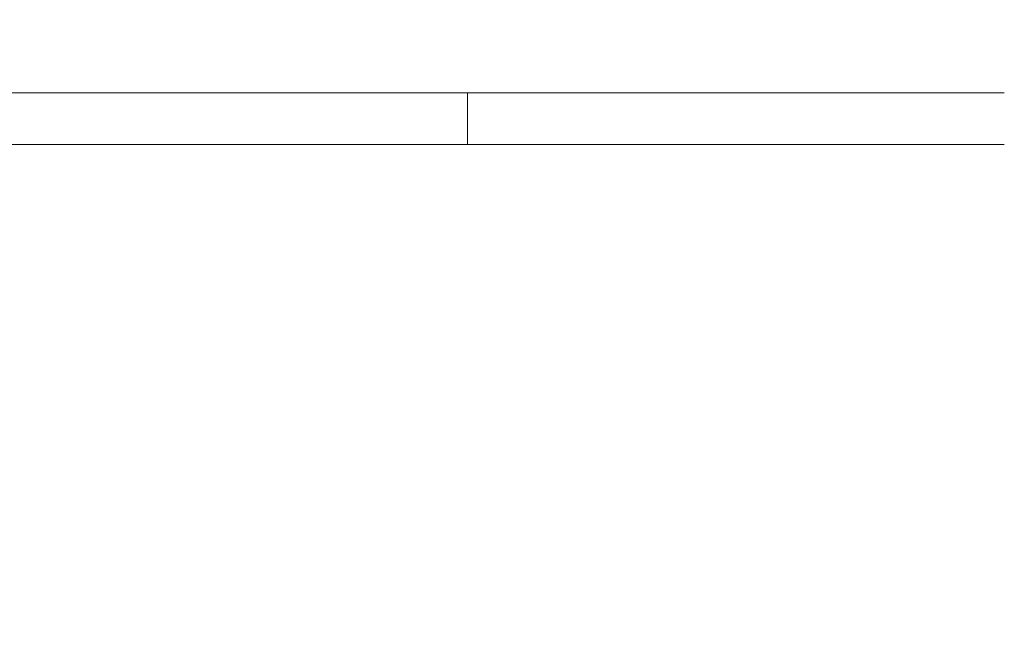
# Model space of a CAD drawing. Header units: metres. Extents: x -10.1 to 50.7, y -18 to 8.5.
# Tile 39 of 109: x -1.107 to -0.727, y -13.845 to -13.606. Entities that reach past the tile are written whole.
import ezdxf

# ---------------------------------------------------------------- set-up
doc = ezdxf.new("R2010")
doc.units = ezdxf.units.M
doc.layers.add('A-FLOR-PATT', color=8, linetype='Continuous', lineweight=18)
doc.layers.add('A-WALL', color=113, linetype='Continuous', lineweight=18)

msp = doc.modelspace()

# ---------------------------------------------------------------- hatches: boundary and pattern name
at = {"layer": 'A-FLOR-PATT'}
h = msp.add_hatch(dxfattribs=at)
h.set_pattern_fill('FP_2', color=256, style=0, pattern_type=2)
h.set_pattern_definition([(0, (-7.217000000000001, -19.465), (0, 0.6), []), (90, (-7.217000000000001, -19.465), (-0.6, 3.673940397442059e-17), [])])
h.paths.add_polyline_path([(-5.777273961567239, -17.56216980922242), (-4.487273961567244, -17.56216980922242), (-4.487273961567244, -17.43466980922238), (-4.467273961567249, -17.43466980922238), (-4.467273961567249, -17.56216980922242), (-3.663859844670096, -17.56216980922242), (-3.663859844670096, -15.13216980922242), (-2.823859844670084, -15.13216980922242), (-2.823859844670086, -17.56216980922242), (-2.037273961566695, -17.56216980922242), (-2.037273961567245, -17.50216980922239), (-2.017273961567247, -17.50216980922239), (-2.017273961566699, -17.56216980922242), (-0.7272739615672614, -17.56216980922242), (-0.7272739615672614, -17.44787680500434), (-0.7302874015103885, -17.44787680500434), (-0.7352739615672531, -17.42787680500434), (-0.8368639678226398, -17.42773503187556), (-0.8504049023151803, -17.42774037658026), (-0.8519563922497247, -17.42753606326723), (-0.8551832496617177, -17.42591097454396), (-0.8564380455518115, -17.4249478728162), (-0.8584105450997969, -17.42195010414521), (-0.859025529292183, -17.42046499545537), (-0.8592364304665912, -17.41689100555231), (-0.8588794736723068, -17.41493590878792), (-0.8573508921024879, -17.41198653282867), (-0.855319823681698, -17.40954120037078), (-0.834226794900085, -17.38611501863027), (-0.8957144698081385, -17.38611501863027), (-0.8960441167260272, -17.38709925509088), (-0.8975007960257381, -17.3906104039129), (-0.9026670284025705, -17.39897812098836), (-0.9058010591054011, -17.40234739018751), (-0.9103471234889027, -17.40634997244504), (-0.9165473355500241, -17.41002315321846), (-0.9183927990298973, -17.41093872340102), (-0.9234054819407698, -17.4126383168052), (-0.9288073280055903, -17.41368896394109), (-0.9336640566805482, -17.4140137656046), (-0.9410465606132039, -17.41313218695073), (-0.9460517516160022, -17.41246110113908), (-0.9558854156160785, -17.40819859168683), (-0.9637393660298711, -17.40206101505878), (-0.9700096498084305, -17.39373887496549), (-0.9740112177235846, -17.38358414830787), (-0.9752957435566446, -17.3736474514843), (-0.9739320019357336, -17.36319988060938), (-0.9699405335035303, -17.35346429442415), (-0.9629402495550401, -17.34460940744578), (-0.9551911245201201, -17.33868919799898), (-0.9460517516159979, -17.33483380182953), (-0.9336640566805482, -17.333281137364), (-0.9263848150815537, -17.33406099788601), (-0.9217561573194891, -17.3352031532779), (-0.9178623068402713, -17.33656319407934), (-0.9112116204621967, -17.34039861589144), (-0.9087420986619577, -17.34212774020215), (-0.9027673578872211, -17.34820876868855), (-0.901932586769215, -17.349112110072), (-0.8966267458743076, -17.35855620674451), (-0.8958248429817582, -17.36111501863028), (-0.8150592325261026, -17.36138249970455), (-0.8118877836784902, -17.36130503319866), (-0.7610847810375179, -17.30453713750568), (-0.8940239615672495, -17.30453713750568), (-0.9185201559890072, -17.30131215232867), (-0.9413469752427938, -17.29185697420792), (-0.9609488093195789, -17.27681595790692), (-0.9759898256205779, -17.25721412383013), (-0.9854450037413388, -17.23438730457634), (-0.9886699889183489, -17.20795287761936), (-0.9886699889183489, -17.17462734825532), (-1.065473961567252, -17.1834593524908), (-1.090873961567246, -17.21372989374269), (-1.116273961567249, -17.22812569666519), (-1.141673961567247, -17.23493160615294), (-1.16717061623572, -17.2394273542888), (-1.192473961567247, -17.24164111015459), (-1.243080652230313, -17.237213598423), (-1.294073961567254, -17.22354998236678), (-1.344873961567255, -17.20506029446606), (-1.395673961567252, -17.18137186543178), (-1.446473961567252, -17.14613111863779), (-1.47187396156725, -17.12073111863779), (-1.484573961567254, -17.09873407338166), (-1.497273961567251, -17.06384111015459), (-1.497273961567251, -17.03844111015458), (-1.484573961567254, -17.00354814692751), (-1.471873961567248, -16.98155110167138), (-1.446473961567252, -16.95615110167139), (-1.395673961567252, -16.92091035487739), (-1.344873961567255, -16.89722192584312), (-1.294073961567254, -16.87873223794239), (-1.243080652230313, -16.86506862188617), (-1.192473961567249, -16.86064111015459), (-1.16717061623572, -16.86285486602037), (-1.141673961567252, -16.86735061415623), (-1.116273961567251, -16.87415652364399), (-1.09087396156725, -16.88855232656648), (-1.065473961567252, -16.91882286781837), (-0.9886699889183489, -16.92765487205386), (-0.9886699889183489, -16.89239111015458), (-0.9854450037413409, -16.86789491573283), (-0.9759898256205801, -16.84506809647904), (-0.9609488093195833, -16.82546626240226), (-0.9413469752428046, -16.81042524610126), (-0.9185201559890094, -16.8009700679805), (-0.8940239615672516, -16.79774508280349), (-0.7272739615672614, -16.79774508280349), (-0.7272739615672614, -16.60336980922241), (-1.4843597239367, -16.60336980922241), (-1.493460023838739, -16.7078981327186), (-1.495520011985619, -16.71205521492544), (-1.498316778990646, -16.71486437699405), (-1.49935848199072, -16.71543090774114), (-1.504240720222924, -16.71683358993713), (-1.773635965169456, -16.71698158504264), (-1.778173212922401, -16.71566242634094), (-1.779980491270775, -16.71451345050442), (-1.781993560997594, -16.71216137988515), (-1.782580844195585, -16.71123482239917), (-1.784096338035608, -16.70761500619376), (-1.793542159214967, -16.60336980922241), (-2.017273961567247, -16.60336980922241), (-2.017273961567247, -16.90216980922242), (-2.037273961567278, -16.90216980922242), (-2.037273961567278, -16.48466980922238), (-2.017273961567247, -16.48466980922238), (-2.017273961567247, -16.58336980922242), (-0.7272739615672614, -16.58336980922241), (-0.7272739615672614, -16.46292680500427), (-0.7302874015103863, -16.46292680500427), (-0.7352739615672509, -16.44292680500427), (-0.8368639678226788, -16.44278503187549), (-0.8504049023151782, -16.44279037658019), (-0.8519563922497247, -16.44258606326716), (-0.8551832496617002, -16.4409609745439), (-0.8564380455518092, -16.43999787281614), (-0.8584105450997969, -16.43700010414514), (-0.8590255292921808, -16.4355149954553), (-0.8592364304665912, -16.43194100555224), (-0.8588794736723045, -16.42998590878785), (-0.8573508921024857, -16.4270365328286), (-0.8553198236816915, -16.42459120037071), (-0.834226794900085, -16.40116501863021), (-0.8957144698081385, -16.40116501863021), (-0.896044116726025, -16.40214925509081), (-0.8975007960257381, -16.40566040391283), (-0.9026670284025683, -16.41402812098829), (-0.9058010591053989, -16.41739739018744), (-0.9103471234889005, -16.42139997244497), (-0.9153952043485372, -16.42446860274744), (-0.9183927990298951, -16.42598872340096), (-0.9234054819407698, -16.42768831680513), (-0.9288073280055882, -16.42873896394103), (-0.933664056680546, -16.42906376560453), (-0.9410465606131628, -16.42818218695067), (-0.947050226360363, -16.42708989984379), (-0.9558854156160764, -16.42324859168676), (-0.9637393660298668, -16.41711101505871), (-0.9701554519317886, -16.40843039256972), (-0.973951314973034, -16.39909753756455), (-0.9752957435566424, -16.38869745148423), (-0.9739320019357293, -16.37824988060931), (-0.969940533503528, -16.36851429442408), (-0.9629402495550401, -16.35965940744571), (-0.9551911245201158, -16.35373919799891), (-0.9460517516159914, -16.34988380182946), (-0.933664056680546, -16.34833113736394), (-0.9263848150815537, -16.34911099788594), (-0.9217561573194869, -16.35025315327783), (-0.917862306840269, -16.35161319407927), (-0.9112116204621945, -16.35544861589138), (-0.9087420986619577, -16.35717774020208), (-0.902767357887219, -16.36325876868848), (-0.9014740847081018, -16.36493126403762), (-0.8966267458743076, -16.37360620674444), (-0.8958248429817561, -16.37616501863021), (-0.8150592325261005, -16.37643249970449), (-0.811887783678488, -16.37635503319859), (-0.7610847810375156, -16.31958713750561), (-0.8940239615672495, -16.31958713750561), (-0.9185201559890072, -16.3163621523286), (-0.9413469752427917, -16.30690697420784), (-0.9609488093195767, -16.29186595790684), (-0.9759898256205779, -16.27226412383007), (-0.9854450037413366, -16.24943730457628), (-0.9886699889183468, -16.22300287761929), (-0.9886699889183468, -16.18967734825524), (-1.065473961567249, -16.19850935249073), (-1.090873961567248, -16.22877989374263), (-1.116273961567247, -16.24317569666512), (-1.141673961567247, -16.24998160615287), (-1.167170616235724, -16.25447735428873), (-1.192473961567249, -16.25669111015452), (-1.243080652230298, -16.25226359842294), (-1.294073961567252, -16.23859998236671), (-1.344873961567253, -16.22011029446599), (-1.39567396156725, -16.19642186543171), (-1.446473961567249, -16.16118111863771), (-1.471873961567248, -16.13578111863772), (-1.484573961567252, -16.11378407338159), (-1.497273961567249, -16.07889111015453), (-1.497273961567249, -16.05349111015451), (-1.484573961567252, -16.01859814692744), (-1.47187396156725, -15.99660110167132), (-1.446473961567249, -15.97120110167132), (-1.39567396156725, -15.93596035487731), (-1.344873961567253, -15.91227192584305), (-1.294073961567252, -15.89378223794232), (-1.243080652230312, -15.8801186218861), (-1.192473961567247, -15.87569111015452), (-1.167170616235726, -15.8779048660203), (-1.141673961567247, -15.88240061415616), (-1.116273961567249, -15.88920652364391), (-1.09087396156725, -15.90360232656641), (-1.065473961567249, -15.9338728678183), (-0.9886699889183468, -15.94270487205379), (-0.9886699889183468, -15.90744111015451), (-0.9854450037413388, -15.88294491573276), (-0.9759898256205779, -15.86011809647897), (-0.960948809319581, -15.84051626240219), (-0.9413469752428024, -15.82547524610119), (-0.9185201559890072, -15.81602006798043), (-0.8940239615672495, -15.81279508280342), (-0.7272739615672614, -15.81279508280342), (-0.7272739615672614, -15.61841980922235), (-1.484359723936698, -15.61841980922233), (-1.49340980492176, -15.72283865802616), (-1.495520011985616, -15.72710521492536), (-1.498482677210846, -15.73003185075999), (-1.498948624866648, -15.7303617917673), (-1.504240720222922, -15.73188358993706), (-1.773635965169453, -15.73203158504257), (-1.778173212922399, -15.73071242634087), (-1.779980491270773, -15.72956345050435), (-1.781993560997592, -15.72721137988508), (-1.782580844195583, -15.72628482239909), (-1.784096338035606, -15.72266500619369), (-1.793542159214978, -15.61841980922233), (-2.017273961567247, -15.61841980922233), (-2.017273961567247, -15.88466980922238), (-2.037273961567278, -15.88466980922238), (-2.037273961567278, -15.49716980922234), (-2.017273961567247, -15.49716980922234), (-2.017273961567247, -15.59841980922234), (-0.7272739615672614, -15.59841980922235), (-0.7272739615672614, -15.48292680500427), (-0.7302874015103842, -15.48292680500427), (-0.7352739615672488, -15.46292680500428), (-0.8368639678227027, -15.46278503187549), (-0.8504049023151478, -15.46279037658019), (-0.8519563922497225, -15.46258606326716), (-0.8551832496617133, -15.46096097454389), (-0.8564380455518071, -15.45999787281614), (-0.8584105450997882, -15.45700010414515), (-0.8590255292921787, -15.45551499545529), (-0.859236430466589, -15.45194100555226), (-0.8588794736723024, -15.44998590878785), (-0.8573508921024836, -15.4470365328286), (-0.8553198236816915, -15.44459120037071), (-0.8342267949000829, -15.42116501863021), (-0.8957144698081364, -15.42116501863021), (-0.8960441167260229, -15.42214925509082), (-0.897500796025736, -15.42566040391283), (-0.9026670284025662, -15.43402812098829), (-0.9081536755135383, -15.43964517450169), (-0.9101519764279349, -15.44127416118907), (-0.9153952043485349, -15.44446860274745), (-0.9183927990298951, -15.44598872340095), (-0.923405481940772, -15.44768831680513), (-0.928807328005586, -15.44873896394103), (-0.9336640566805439, -15.44906376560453), (-0.9410465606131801, -15.44818218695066), (-0.9470502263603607, -15.44708989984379), (-0.9558854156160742, -15.44324859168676), (-0.9637393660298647, -15.43711101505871), (-0.9701554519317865, -15.42843039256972), (-0.973951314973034, -15.41909753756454), (-0.9752957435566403, -15.40869745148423), (-0.9736669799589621, -15.39759827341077), (-0.9699405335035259, -15.38851429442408), (-0.9629402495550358, -15.37965940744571), (-0.9551911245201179, -15.37373919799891), (-0.9460517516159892, -15.36988380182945), (-0.9336640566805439, -15.36833113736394), (-0.9263848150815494, -15.36911099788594), (-0.9217561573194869, -15.37025315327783), (-0.9178623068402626, -15.37161319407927), (-0.9112116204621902, -15.37544861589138), (-0.9087420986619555, -15.37717774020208), (-0.9027673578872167, -15.38325876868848), (-0.9014740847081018, -15.38493126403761), (-0.8966267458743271, -15.3936062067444), (-0.8958248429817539, -15.39616501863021), (-0.8150592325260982, -15.39643249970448), (-0.8118877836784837, -15.39635503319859), (-0.7610847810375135, -15.33958713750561), (-0.8940239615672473, -15.33958713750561), (-0.9185201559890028, -15.3363621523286), (-0.9413469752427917, -15.32690697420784), (-0.9609488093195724, -15.31186595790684), (-0.9759898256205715, -15.29226412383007), (-0.9854450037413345, -15.26943730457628), (-0.9886699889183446, -15.24300287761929), (-0.9886699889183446, -15.20967734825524), (-1.065473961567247, -15.21850935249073), (-1.090873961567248, -15.24877989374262), (-1.116273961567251, -15.26317569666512), (-1.141673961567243, -15.26998160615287), (-1.167170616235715, -15.27447735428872), (-1.192473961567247, -15.27669111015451), (-1.243080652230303, -15.27226359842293), (-1.294073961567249, -15.25859998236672), (-1.344873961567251, -15.24011029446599), (-1.395673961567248, -15.21642186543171), (-1.446473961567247, -15.18118111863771), (-1.471873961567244, -15.15578111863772), (-1.48457396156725, -15.13378407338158), (-1.497273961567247, -15.09889111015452), (-1.497273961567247, -15.07349111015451), (-1.48457396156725, -15.03859814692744), (-1.471873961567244, -15.01660110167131), (-1.446473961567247, -14.99120110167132), (-1.395673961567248, -14.95596035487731), (-1.344873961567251, -14.93227192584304), (-1.294073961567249, -14.91378223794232), (-1.243080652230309, -14.90011862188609), (-1.192473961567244, -14.89569111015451), (-1.167170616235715, -14.8979048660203), (-1.141673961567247, -14.90240061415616), (-1.116273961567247, -14.90920652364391), (-1.090873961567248, -14.9236023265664), (-1.065473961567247, -14.9538728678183), (-0.9886699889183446, -14.96270487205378), (-0.9886699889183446, -14.92744111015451), (-0.9854450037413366, -14.90294491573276), (-0.9759898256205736, -14.88011809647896), (-0.960948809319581, -14.86051626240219), (-0.941346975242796, -14.84547524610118), (-0.9185201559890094, -14.83602006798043), (-0.8940239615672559, -14.83279508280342), (-0.7272739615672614, -14.83279508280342), (-0.7272739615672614, -14.63841980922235), (-1.484359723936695, -14.63841980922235), (-1.493460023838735, -14.74294813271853), (-1.495530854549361, -14.74711750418), (-1.498482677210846, -14.75003185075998), (-1.498948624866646, -14.7503617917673), (-1.50424072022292, -14.75188358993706), (-1.773635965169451, -14.75203158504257), (-1.777578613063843, -14.75109044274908), (-1.77998049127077, -14.74956345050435), (-1.78205370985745, -14.74711750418), (-1.78258084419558, -14.7462848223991), (-1.784096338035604, -14.74266500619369), (-1.793542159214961, -14.63841980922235), (-2.017273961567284, -14.63841980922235), (-2.017273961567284, -14.89716980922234), (-2.037273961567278, -14.89716980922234), (-2.037273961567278, -14.51841980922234), (-2.017273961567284, -14.51841980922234), (-2.017273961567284, -14.61841980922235), (-0.7272739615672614, -14.61841980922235), (-0.7272739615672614, -14.51917680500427), (-0.7302874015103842, -14.51917680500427), (-0.7352739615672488, -14.49917680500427), (-0.8368639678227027, -14.4990350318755), (-0.8504049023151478, -14.4990403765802), (-0.8519563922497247, -14.49883606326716), (-0.8551832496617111, -14.49721097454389), (-0.8564380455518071, -14.49624787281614), (-0.8584105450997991, -14.49325010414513), (-0.8590255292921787, -14.49176499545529), (-0.8592364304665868, -14.48819100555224), (-0.8588794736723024, -14.48623590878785), (-0.8573508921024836, -14.4832865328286), (-0.8553198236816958, -14.48084120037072), (-0.8342267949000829, -14.45741501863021), (-0.8957144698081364, -14.45741501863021), (-0.8960441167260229, -14.45839925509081), (-0.8978619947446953, -14.46253216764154), (-0.9026670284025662, -14.47027812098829), (-0.9058010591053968, -14.47364739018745), (-0.9103471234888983, -14.47764997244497), (-0.9153952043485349, -14.48071860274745), (-0.9183927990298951, -14.48223872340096), (-0.9234054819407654, -14.48393831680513), (-0.928807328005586, -14.48498896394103), (-0.9336640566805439, -14.48531376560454), (-0.9410465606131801, -14.48443218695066), (-0.9460517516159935, -14.48376110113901), (-0.9558854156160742, -14.47949859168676), (-0.9637393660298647, -14.47336101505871), (-0.9700096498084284, -14.46503887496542), (-0.9740112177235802, -14.4548841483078), (-0.9752957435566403, -14.44494745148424), (-0.973932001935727, -14.43449988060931), (-0.9699405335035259, -14.42476429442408), (-0.962940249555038, -14.41590940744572), (-0.9551911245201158, -14.40998919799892), (-0.9460517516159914, -14.40613380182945), (-0.9336640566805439, -14.40458113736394), (-0.9263848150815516, -14.40536099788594), (-0.9217561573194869, -14.40650315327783), (-0.9178623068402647, -14.40786319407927), (-0.9112116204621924, -14.41169861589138), (-0.9087420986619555, -14.41342774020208), (-0.902767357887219, -14.41950876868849), (-0.9014740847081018, -14.42118126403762), (-0.8966267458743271, -14.4298562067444), (-0.8958248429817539, -14.43241501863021), (-0.8150592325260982, -14.43268249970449), (-0.811887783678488, -14.43260503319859), (-0.7580067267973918, -14.37298009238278), (-0.7540010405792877, -14.37043434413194), (-0.7489137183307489, -14.37043434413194), (-0.7435598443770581, -14.37377187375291), (-0.7413103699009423, -14.37881907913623), (-0.7413103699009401, -14.38148477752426), (-0.7417428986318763, -14.38335517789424), (-0.7444104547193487, -14.38755339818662), (-0.7975330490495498, -14.44666723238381), (-0.7979779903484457, -14.44919048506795), (-0.8008014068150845, -14.45349818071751), (-0.8042368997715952, -14.45601818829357), (-0.8071444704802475, -14.45722658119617), (-0.826996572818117, -14.47927457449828), (-0.7834088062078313, -14.47921264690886), (-0.763334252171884, -14.47929186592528), (-0.7352739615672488, -14.47917680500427), (-0.7302874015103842, -14.45917680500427), (-0.7272739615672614, -14.45917680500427), (-0.7272739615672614, -13.65466980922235), (-1.504359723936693, -13.65466980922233), (-1.513402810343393, -13.75907341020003), (-1.515520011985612, -13.76335521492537), (-1.518316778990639, -13.76616437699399), (-1.519358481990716, -13.76673090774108), (-1.52424072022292, -13.76813358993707), (-1.793635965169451, -13.76828158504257), (-1.798274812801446, -13.76689783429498), (-1.799980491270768, -13.76581345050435), (-1.80199356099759, -13.76346137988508), (-1.802580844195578, -13.7625348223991), (-1.80409600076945, -13.75891882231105), (-1.813542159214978, -13.65466980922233), (-2.017273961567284, -13.65466980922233), (-2.017273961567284, -13.91841980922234), (-2.037273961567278, -13.91841980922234), (-2.037273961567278, -13.53466980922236), (-2.017273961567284, -13.53466980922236), (-2.017273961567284, -13.63466980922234), (-0.7272739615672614, -13.63466980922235), (-0.7272739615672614, -13.51542680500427), (-0.7302874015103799, -13.51542680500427), (-0.7352739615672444, -13.49542680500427), (-0.8368639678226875, -13.4952850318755), (-0.8504049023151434, -13.49529037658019), (-0.8519563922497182, -13.49508606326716), (-0.8551832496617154, -13.49346097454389), (-0.8564380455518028, -13.49249787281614), (-0.8584105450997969, -13.48950010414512), (-0.8590255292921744, -13.4880149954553), (-0.8592364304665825, -13.48444100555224), (-0.8588794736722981, -13.48248590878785), (-0.8573508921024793, -13.4795365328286), (-0.8553198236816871, -13.47709120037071), (-0.8342267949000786, -13.45366501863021), (-0.8957144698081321, -13.45366501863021), (-0.8960441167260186, -13.45464925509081), (-0.8975007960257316, -13.45816040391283), (-0.9026670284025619, -13.46652812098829), (-0.9058010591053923, -13.46989739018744), (-0.910347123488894, -13.47389997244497), (-0.9153952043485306, -13.47696860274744), (-0.9183927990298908, -13.47848872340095), (-0.9234054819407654, -13.48018831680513), (-0.9288073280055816, -13.48123896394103), (-0.9336640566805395, -13.48156376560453), (-0.9410465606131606, -13.48068218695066), (-0.9470502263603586, -13.47958989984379), (-0.9558854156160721, -13.47574859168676), (-0.9637393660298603, -13.46961101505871), (-0.9701554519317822, -13.46093039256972), (-0.9739513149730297, -13.45159753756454), (-0.9752957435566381, -13.44119745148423), (-0.9739320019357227, -13.43074988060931), (-0.9699405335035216, -13.42101429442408), (-0.9629402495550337, -13.41215940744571), (-0.9551911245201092, -13.40623919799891), (-0.9460517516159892, -13.40238380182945), (-0.9336640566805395, -13.40083113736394), (-0.926384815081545, -13.40161099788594), (-0.9217561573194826, -13.40275315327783), (-0.917862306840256, -13.40411319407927), (-0.9112116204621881, -13.40794861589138), (-0.9087420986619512, -13.40967774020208), (-0.9027673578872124, -13.41575876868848), (-0.9014740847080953, -13.41743126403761), (-0.8966267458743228, -13.4261062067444), (-0.8958248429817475, -13.42866501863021), (-0.8150592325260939, -13.42893249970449), (-0.8118877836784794, -13.42885503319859), (-0.7580067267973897, -13.36923009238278), (-0.756382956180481, -13.36792680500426), (-0.9235199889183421, -13.36792680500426), (-0.948016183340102, -13.36470181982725), (-0.9708430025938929, -13.35524664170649), (-0.9904448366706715, -13.3402056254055), (-1.005485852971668, -13.32060379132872), (-1.014941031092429, -13.29777697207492), (-1.018166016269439, -13.27134254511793), (-1.018166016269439, -13.2380170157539), (-1.094969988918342, -13.24684901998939), (-1.120369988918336, -13.27711956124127), (-1.145769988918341, -13.29151536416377), (-1.17116998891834, -13.29832127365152), (-1.196666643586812, -13.30281702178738), (-1.221969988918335, -13.30503077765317), (-1.2725766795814, -13.30060326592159), (-1.323569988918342, -13.28693964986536), (-1.374369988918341, -13.26844996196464), (-1.425169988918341, -13.24476153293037), (-1.475969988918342, -13.20952078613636), (-1.501369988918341, -13.18412078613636), (-1.514271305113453, -13.16157062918), (-1.526769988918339, -13.12723077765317), (-1.526769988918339, -13.10183077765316), (-1.514069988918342, -13.06693781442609), (-1.501369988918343, -13.04494076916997), (-1.475969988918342, -13.01954076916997), (-1.425169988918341, -12.98430002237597), (-1.374369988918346, -12.96061159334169), (-1.323569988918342, -12.94212190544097), (-1.272576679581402, -12.92845828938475), (-1.221969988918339, -12.92403077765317), (-1.196666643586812, -12.92624453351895), (-1.171169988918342, -12.93074028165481), (-1.145769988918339, -12.93754619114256), (-1.120369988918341, -12.95194199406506), (-1.094969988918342, -12.98221253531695), (-1.018166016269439, -12.99104453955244), (-1.018166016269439, -12.95578077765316), (-1.014941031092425, -12.93128458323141), (-1.005485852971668, -12.90845776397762), (-0.9904448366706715, -12.88885592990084), (-0.9708430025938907, -12.87381491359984), (-0.9480161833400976, -12.86435973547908), (-0.9235199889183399, -12.86113475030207), (-0.7272739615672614, -12.86113475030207), (-0.7272739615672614, -12.66458713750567), (-2.017273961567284, -12.66458713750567), (-2.017273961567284, -12.93466980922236), (-2.037273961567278, -12.93466980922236), (-2.037273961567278, -12.66458713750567), (-3.299691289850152, -12.66458713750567), (-3.299691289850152, -12.96744342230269), (-3.303098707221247, -12.99332532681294), (-3.313088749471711, -13.01744342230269), (-3.3289806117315, -13.03815410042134), (-3.34969128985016, -13.05404596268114), (-3.3738093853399, -13.0640360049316), (-3.399691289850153, -13.06744342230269), (-4.619691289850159, -13.06744342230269), (-4.619691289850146, -13.26458713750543), (-7.217273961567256, -13.26458713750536), (-7.217273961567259, -15.26458713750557), (-5.927273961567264, -15.26458713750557), (-5.927273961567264, -14.16458713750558), (-5.777273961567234, -14.16458713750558), (-5.777273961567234, -14.2155635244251), (-4.567273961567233, -14.2155635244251), (-4.541392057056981, -14.21897094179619), (-4.517273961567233, -14.22896098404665), (-4.496563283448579, -14.24485284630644), (-4.480671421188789, -14.2655635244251), (-4.470681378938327, -14.28968161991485), (-4.467273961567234, -14.3155635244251), (-4.467273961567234, -14.85841980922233), (-4.487273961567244, -14.85841980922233), (-4.487273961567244, -14.63841980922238), (-5.777273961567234, -14.63841980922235), (-5.777273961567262, -15.04092439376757), (-5.770923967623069, -15.04092439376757), (-5.770923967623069, -15.04568689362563), (-5.766161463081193, -15.04568689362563), (-5.766161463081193, -15.04727439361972), (-5.762986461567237, -15.04727439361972), (-5.762986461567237, -15.08537439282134), (-5.718536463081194, -15.08537439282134), (-5.718536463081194, -15.10759939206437), (-5.633737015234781, -15.10750068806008), (-5.628171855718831, -15.10601189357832), (-5.626214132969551, -15.10601189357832), (-5.623978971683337, -15.10337623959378), (-5.602107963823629, -15.08962808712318), (-5.588645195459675, -15.08537439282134), (-5.575182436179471, -15.08962808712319), (-5.565327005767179, -15.10124939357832), (-5.561719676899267, -15.11712439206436), (-5.565327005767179, -15.13299939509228), (-5.575182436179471, -15.14462069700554), (-5.588645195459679, -15.1488743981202), (-5.602107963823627, -15.14462069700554), (-5.623978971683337, -15.13087254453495), (-5.626214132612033, -15.12823689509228), (-5.629025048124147, -15.12823689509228), (-5.634073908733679, -15.12664939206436), (-5.718536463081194, -15.12664939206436), (-5.718536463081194, -15.1488743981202), (-5.762986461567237, -15.1488743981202), (-5.762986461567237, -15.1869743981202), (-5.766161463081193, -15.1869743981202), (-5.766161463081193, -15.18856189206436), (-5.770923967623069, -15.18856189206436), (-5.770923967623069, -15.19332439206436), (-5.777273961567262, -15.19332439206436), (-5.777273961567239, -15.59841980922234), (-4.487273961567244, -15.59841980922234), (-4.487273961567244, -15.45841980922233), (-4.467273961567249, -15.45841980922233), (-4.467273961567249, -15.88336980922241), (-4.487273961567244, -15.88336980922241), (-4.487273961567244, -15.61841980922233), (-5.777273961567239, -15.61841980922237), (-5.777273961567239, -16.02351522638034), (-5.770923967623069, -16.02351522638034), (-5.770923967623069, -16.02827772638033), (-5.766161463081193, -16.02827772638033), (-5.766161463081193, -16.0298652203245), (-5.762986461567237, -16.0298652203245), (-5.762986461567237, -16.0679652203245), (-5.718536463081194, -16.0679652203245), (-5.718536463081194, -16.09019022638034), (-5.633737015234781, -16.0900915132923), (-5.628171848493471, -16.08860272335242), (-5.626214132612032, -16.08860272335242), (-5.623978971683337, -16.08596707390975), (-5.602107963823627, -16.07221892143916), (-5.588645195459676, -16.0679652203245), (-5.575182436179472, -16.07221892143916), (-5.565327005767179, -16.08384022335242), (-5.561719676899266, -16.09971522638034), (-5.565327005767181, -16.11559022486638), (-5.575182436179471, -16.12721153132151), (-5.588645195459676, -16.13146522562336), (-5.602107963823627, -16.12721153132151), (-5.623978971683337, -16.11346337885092), (-5.626214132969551, -16.11082772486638), (-5.629025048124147, -16.11082772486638), (-5.634607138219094, -16.10924022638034), (-5.718536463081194, -16.10924022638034), (-5.718536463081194, -16.13146522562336), (-5.762986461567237, -16.13146522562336), (-5.762986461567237, -16.16956522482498), (-5.766161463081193, -16.16956522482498), (-5.766161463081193, -16.17115272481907), (-5.770923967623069, -16.17115272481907), (-5.770923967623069, -16.17591522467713), (-5.777273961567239, -16.17591522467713), (-5.777111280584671, -16.58336980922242), (-4.487273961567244, -16.58336980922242), (-4.487273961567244, -16.48336980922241), (-4.467273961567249, -16.48336980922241), (-4.467273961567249, -16.83466980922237), (-4.487273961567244, -16.83466980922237), (-4.487273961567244, -16.60336980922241), (-5.777273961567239, -16.60336980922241), (-5.777273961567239, -17.00353255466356), (-5.770923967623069, -17.00353255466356), (-5.770923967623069, -17.00829505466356), (-5.766161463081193, -17.00829505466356), (-5.766161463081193, -17.00988254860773), (-5.762986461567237, -17.00988254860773), (-5.762986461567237, -17.04798254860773), (-5.718536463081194, -17.04798254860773), (-5.718536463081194, -17.07020755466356), (-5.633737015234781, -17.07010884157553), (-5.628263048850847, -17.06862005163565), (-5.626214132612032, -17.06862005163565), (-5.623978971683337, -17.06598440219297), (-5.602107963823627, -17.05223624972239), (-5.588645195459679, -17.04798254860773), (-5.575182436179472, -17.05223624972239), (-5.565191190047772, -17.06445524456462), (-5.561719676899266, -17.07973255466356), (-5.565327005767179, -17.09560755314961), (-5.575182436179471, -17.10722885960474), (-5.588645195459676, -17.11148255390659), (-5.602107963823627, -17.10722885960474), (-5.623978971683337, -17.09348070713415), (-5.626214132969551, -17.09084505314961), (-5.629025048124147, -17.09084505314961), (-5.634073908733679, -17.08925755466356), (-5.718536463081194, -17.08925755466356), (-5.718536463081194, -17.11148255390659), (-5.762986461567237, -17.11148255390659), (-5.762986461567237, -17.14958255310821), (-5.766161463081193, -17.14958255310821), (-5.766161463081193, -17.15117005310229), (-5.770923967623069, -17.15117005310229), (-5.770923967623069, -17.15593255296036), (-5.777273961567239, -17.15593255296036), (-5.777273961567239, -17.38969562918)], flags=0)
h.paths.add_polyline_path([(-0.7723216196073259, -17.40802871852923), (-0.7352739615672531, -17.40787680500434), (-0.7302874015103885, -17.38787680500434), (-0.7272739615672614, -17.38787680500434), (-0.7272739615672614, -17.30453713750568), (-0.7426393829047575, -17.30453713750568), (-0.7413103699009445, -17.30751907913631), (-0.7413103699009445, -17.31018477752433), (-0.7417428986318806, -17.3120551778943), (-0.7444104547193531, -17.31625339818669), (-0.7975330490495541, -17.37536723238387), (-0.7979779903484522, -17.37789048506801), (-0.8008014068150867, -17.38219818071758), (-0.8042368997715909, -17.38471818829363), (-0.8071444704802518, -17.38592658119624), (-0.8269965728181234, -17.40797457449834), (-0.7834088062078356, -17.40791264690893), (-0.7723237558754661, -17.40802869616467)], flags=0)
h.paths.add_polyline_path([(-2.619854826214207, -16.68740472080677), (-2.734633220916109, -16.68740472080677), (-2.733635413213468, -16.67205301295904), (-2.730766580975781, -16.65718812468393), (-2.72598100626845, -16.6426961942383), (-2.719415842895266, -16.62891880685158), (-2.711135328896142, -16.61609886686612), (-2.701312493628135, -16.6044185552), (-2.690070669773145, -16.59409677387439), (-2.677623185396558, -16.58526626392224), (-2.664144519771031, -16.57810781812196), (-2.649874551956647, -16.57269618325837), (-2.635148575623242, -16.56918324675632), (-2.619854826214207, -16.56751837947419), (-2.619854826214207, -16.67205301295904)], flags=0)
h.paths.add_polyline_path([(-2.619854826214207, -16.80729106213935), (-2.619854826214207, -16.68740472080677), (-2.49463322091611, -16.68740472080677), (-2.497810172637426, -16.71483418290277), (-2.507172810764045, -16.74081127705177), (-2.522225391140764, -16.76396053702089), (-2.542170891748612, -16.78305622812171), (-2.565953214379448, -16.79708724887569), (-2.592313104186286, -16.80531066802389)], flags=0)
h.paths.add_polyline_path([(-0.7723216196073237, -16.42307871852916), (-0.7352739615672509, -16.42292680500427), (-0.7302874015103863, -16.40292680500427), (-0.7272739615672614, -16.40292680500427), (-0.7272739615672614, -16.31958713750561), (-0.7426321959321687, -16.31960326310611), (-0.7413103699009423, -16.32256907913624), (-0.7413103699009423, -16.32523477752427), (-0.7417428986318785, -16.32710517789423), (-0.744410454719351, -16.33130339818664), (-0.7975330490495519, -16.3904172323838), (-0.7983860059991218, -16.39364695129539), (-0.8003110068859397, -16.3968369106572), (-0.8042368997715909, -16.39976818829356), (-0.8071444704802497, -16.40097658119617), (-0.8269965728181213, -16.42302457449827), (-0.7834088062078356, -16.42296264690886), (-0.7723237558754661, -16.42307869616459)], flags=0)
h.paths.add_polyline_path([(-0.7723216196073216, -15.44307871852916), (-0.7352739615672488, -15.44292680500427), (-0.7302874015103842, -15.42292680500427), (-0.7272739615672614, -15.42292680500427), (-0.7272739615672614, -15.33958713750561), (-0.7426321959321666, -15.33960326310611), (-0.7413103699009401, -15.34256907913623), (-0.7413103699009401, -15.34523477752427), (-0.7417428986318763, -15.34710517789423), (-0.7444104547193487, -15.35130339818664), (-0.7975330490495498, -15.41041723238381), (-0.7979779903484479, -15.41294048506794), (-0.8008014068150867, -15.41724818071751), (-0.8042368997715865, -15.41976818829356), (-0.8071444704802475, -15.42097658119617), (-0.826996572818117, -15.44302457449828), (-0.7834088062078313, -15.44296264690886), (-0.7723237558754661, -15.4430786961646)], flags=0)
h.paths.add_polyline_path([(-4.268936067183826, -14.76022411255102), (-4.383714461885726, -14.76022411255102), (-4.382716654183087, -14.74487240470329), (-4.3798478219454, -14.73000751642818), (-4.375062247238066, -14.71551558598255), (-4.368497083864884, -14.70173819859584), (-4.360216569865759, -14.68891825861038), (-4.350393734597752, -14.67723794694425), (-4.339151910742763, -14.66691616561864), (-4.326704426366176, -14.6580856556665), (-4.313225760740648, -14.65092720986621), (-4.298955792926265, -14.64551557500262), (-4.284229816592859, -14.64200263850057), (-4.268936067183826, -14.64033777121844), (-4.268936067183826, -14.74487240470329)], flags=0)
h.paths.add_polyline_path([(-4.268936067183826, -14.88011045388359), (-4.268936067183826, -14.76022411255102), (-4.143714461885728, -14.76022411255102), (-4.146891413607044, -14.78765357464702), (-4.156254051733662, -14.81363066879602), (-4.171306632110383, -14.83677992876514), (-4.19125213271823, -14.85587561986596), (-4.215034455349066, -14.86990664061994), (-4.241394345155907, -14.87813005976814)], flags=0)
h.paths.add_polyline_path([(-0.7467933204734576, -14.36167680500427), (-0.9335199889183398, -14.36167680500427), (-0.9580161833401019, -14.35845181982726), (-0.9808430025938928, -14.3489966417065), (-1.000444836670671, -14.3339556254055), (-1.015485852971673, -14.31435379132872), (-1.024941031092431, -14.29152697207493), (-1.028166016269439, -14.26509254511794), (-1.028166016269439, -14.2317670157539), (-1.104969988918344, -14.24059901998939), (-1.130369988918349, -14.27086956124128), (-1.155769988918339, -14.28526536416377), (-1.181169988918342, -14.29207127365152), (-1.206666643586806, -14.29656702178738), (-1.231969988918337, -14.29878077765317), (-1.282576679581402, -14.29435326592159), (-1.333569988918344, -14.28068964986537), (-1.384369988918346, -14.26219996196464), (-1.435169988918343, -14.23851153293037), (-1.485969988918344, -14.20327078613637), (-1.511369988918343, -14.17787078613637), (-1.524069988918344, -14.15587374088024), (-1.536769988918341, -14.12098077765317), (-1.536769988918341, -14.09558077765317), (-1.524069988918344, -14.0606878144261), (-1.511369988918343, -14.03869076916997), (-1.485969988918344, -14.01329076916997), (-1.435169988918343, -13.97805002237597), (-1.384369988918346, -13.9543615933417), (-1.333569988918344, -13.93587190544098), (-1.282576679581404, -13.92220828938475), (-1.231969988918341, -13.91778077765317), (-1.20666664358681, -13.91999453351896), (-1.181169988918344, -13.92449028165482), (-1.155769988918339, -13.93129619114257), (-1.130369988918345, -13.94569199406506), (-1.104969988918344, -13.97596253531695), (-1.028166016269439, -13.98479453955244), (-1.028166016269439, -13.94953077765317), (-1.024941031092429, -13.92503458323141), (-1.015485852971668, -13.90220776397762), (-1.000444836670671, -13.88260592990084), (-0.9808430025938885, -13.86756491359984), (-0.9580161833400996, -13.85810973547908), (-0.9335199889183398, -13.85488475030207), (-0.737273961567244, -13.85488475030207), (-0.737273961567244, -14.36167680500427), (-0.7450532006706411, -14.36167680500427)], flags=0)
h.paths.add_polyline_path([(-0.772321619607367, -13.47557871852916), (-0.7352739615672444, -13.47542680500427), (-0.7302874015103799, -13.45542680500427), (-0.7272739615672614, -13.45542680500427), (-0.7272739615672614, -13.36792680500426), (-0.7467933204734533, -13.36800617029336), (-0.7435598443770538, -13.37002187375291), (-0.7413103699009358, -13.37506907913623), (-0.7413103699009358, -13.37773477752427), (-0.7417428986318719, -13.37960517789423), (-0.7444104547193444, -13.38380339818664), (-0.7975330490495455, -13.44291723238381), (-0.7983912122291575, -13.44615596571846), (-0.8003110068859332, -13.44933691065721), (-0.8042368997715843, -13.45226818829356), (-0.8071444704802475, -13.45347658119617), (-0.8269965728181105, -13.47552457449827), (-0.783408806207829, -13.47546264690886), (-0.7723237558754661, -13.4755786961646)], flags=0)
h.paths.add_polyline_path([(-5.764149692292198, -13.21977172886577), (-5.737132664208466, -13.21825448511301), (-5.710455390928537, -13.21372183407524), (-5.684453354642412, -13.20623077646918), (-5.65945354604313, -13.19587551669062), (-5.635770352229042, -13.18278627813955), (-5.613701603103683, -13.1671276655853), (-5.593524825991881, -13.14909659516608), (-5.575493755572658, -13.12891981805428), (-5.558684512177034, -13.10476915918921), (-5.546745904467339, -13.08316787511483), (-5.535791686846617, -13.05608903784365), (-5.52889958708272, -13.03216603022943), (-5.524229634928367, -13.00304388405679), (-5.52440022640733, -13.00358112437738), (-5.529500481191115, -13.03217286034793), (-5.53726822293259, -13.05817793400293), (-5.547900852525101, -13.08318043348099), (-5.561322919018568, -13.10685106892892), (-5.575493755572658, -13.12684534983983), (-5.593535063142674, -13.14701218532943), (-5.613701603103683, -13.16505322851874), (-5.635778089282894, -13.18069987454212), (-5.65945354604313, -13.19380114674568), (-5.684458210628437, -13.20414298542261), (-5.710455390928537, -13.21164749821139), (-5.737134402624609, -13.21616598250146), (-5.764149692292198, -13.21769741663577), (-5.791166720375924, -13.21616573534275), (-5.817843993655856, -13.21164756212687), (-5.845295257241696, -13.20354169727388), (-5.868845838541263, -13.19380126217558), (-5.892529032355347, -13.18069458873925), (-5.91459778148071, -13.16505345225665), (-5.934774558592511, -13.14700105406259), (-5.952805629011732, -13.12684566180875), (-5.968464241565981, -13.10474756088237), (-5.981553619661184, -13.08109356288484), (-5.991908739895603, -13.05604282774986), (-5.999399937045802, -13.03009171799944), (-6.003932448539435, -13.0030023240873), (-6.003899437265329, -13.00568304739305), (-5.999399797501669, -13.03216603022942), (-5.99189540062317, -13.05820027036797), (-5.981553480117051, -13.08316787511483), (-5.968452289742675, -13.1068679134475), (-5.952805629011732, -13.12891981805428), (-5.934764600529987, -13.14910549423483), (-5.91459778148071, -13.1671276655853), (-5.892521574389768, -13.18279040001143), (-5.868845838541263, -13.19587551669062), (-5.843841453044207, -13.20623209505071), (-5.816813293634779, -13.21389695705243), (-5.791166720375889, -13.21825448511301)], flags=0)
h.paths.add_polyline_path([(-6.224380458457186, -13.01323452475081), (-6.224366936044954, -13.01315493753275), (-6.224375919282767, -13.01315493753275)], flags=0)
h.paths.add_polyline_path([(-6.222857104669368, -12.98626989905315), (-6.222849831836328, -12.98613542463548), (-6.224400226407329, -12.95892494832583), (-6.2290071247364, -12.93207033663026), (-6.236404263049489, -12.90640869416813), (-6.247172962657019, -12.8806690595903), (-6.259847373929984, -12.85774133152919), (-6.275493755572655, -12.83568982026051), (-6.293934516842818, -12.81514692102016), (-6.313701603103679, -12.79748197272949), (-6.33690506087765, -12.78119622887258), (-6.361318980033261, -12.76796143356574), (-6.384458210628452, -12.75837746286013), (-6.412640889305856, -12.75051647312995), (-6.437134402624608, -12.74635505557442), (-6.464149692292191, -12.74483790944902), (-6.464149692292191, -12.74509741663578), (-6.437132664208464, -12.74662914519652), (-6.410455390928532, -12.75114735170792), (-6.384453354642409, -12.75865385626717), (-6.359453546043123, -12.76899370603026), (-6.335770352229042, -12.78210044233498), (-6.313701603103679, -12.79774160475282), (-6.293524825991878, -12.81579409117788), (-6.275223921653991, -12.83633024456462), (-6.259835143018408, -12.85804777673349), (-6.246745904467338, -12.88170160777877), (-6.236390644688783, -12.90675297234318), (-6.228899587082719, -12.93270393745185), (-6.224366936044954, -12.95979740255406), (-6.222864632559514, -12.98613790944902)], flags=0)
h.paths.add_polyline_path([(-6.705442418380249, -12.98626743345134), (-6.703883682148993, -12.95912088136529), (-6.699325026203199, -12.93244360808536), (-6.691786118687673, -12.90644157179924), (-6.681410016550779, -12.88144176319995), (-6.668262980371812, -12.85775856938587), (-6.65257361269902, -12.83568982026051), (-6.634463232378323, -12.81551304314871), (-6.613883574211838, -12.79723518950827), (-6.592030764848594, -12.78182336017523), (-6.568218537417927, -12.76873412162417), (-6.542895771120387, -12.75837886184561), (-6.516311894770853, -12.75088780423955), (-6.491165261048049, -12.74662885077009), (-6.493584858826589, -12.74676601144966), (-6.520029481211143, -12.75151743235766), (-6.546030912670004, -12.75928386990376), (-6.568845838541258, -12.76873412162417), (-6.594294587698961, -12.78307608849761), (-6.616000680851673, -12.79873568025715), (-6.63563777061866, -12.81647897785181), (-6.653695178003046, -12.836943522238), (-6.668972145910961, -12.85867755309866), (-6.681553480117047, -12.88144176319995), (-6.69219022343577, -12.90741862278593), (-6.69950677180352, -12.9330732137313), (-6.703950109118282, -12.95943535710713), (-6.705449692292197, -12.98613790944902)], flags=0)
h.paths.add_polyline_path([(-1.793259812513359, -12.78462137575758), (-1.798274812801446, -12.78314783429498), (-1.799980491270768, -12.78206345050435), (-1.801993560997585, -12.77971137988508), (-1.802580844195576, -12.7787848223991), (-1.804096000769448, -12.77516882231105), (-1.813320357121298, -12.6711412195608), (-1.81682560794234, -12.6676421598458), (-1.500826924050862, -12.66736404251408), (-1.504358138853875, -12.67090289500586), (-1.513402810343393, -12.77532341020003), (-1.51552001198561, -12.77960521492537), (-1.518482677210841, -12.78253185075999), (-1.518948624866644, -12.7828617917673), (-1.524240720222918, -12.78438358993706), (-1.792166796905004, -12.78462040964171)], flags=0)

# ---------------------------------------------------------------- linework, layer by layer
at = {"layer": 'A-WALL', "color": 7}
for p, q in [((-2.017273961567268, -13.63466980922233), (-0.7272739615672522, -13.63466980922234)), ((-0.9344099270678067, -13.65466980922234), (-0.9344099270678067, -13.63466980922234)), ((-2.017273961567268, -13.65466980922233), (-0.7272739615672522, -13.65466980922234))]:
    msp.add_line(p, q, dxfattribs=at)

doc.saveas('drawing.dxf')
